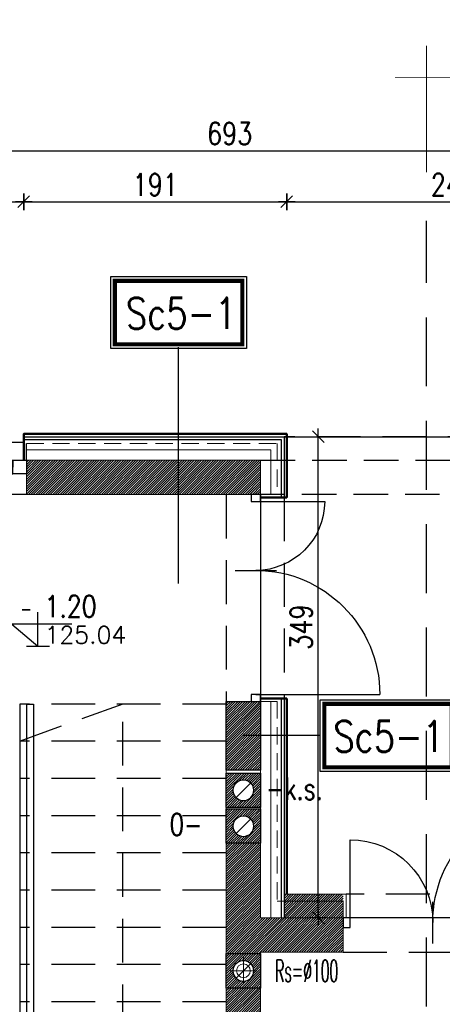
# Model space of a CAD drawing. Header units: inches. Extents: x 27484 to 71626, y -45113 to 39.
# Tile 131 of 256: x 35347 to 35654, y -32046 to -31331. Entities that reach past the tile are written whole.
import ezdxf
from ezdxf.enums import TextEntityAlignment as Align

# ---------------------------------------------------------------- set-up
doc = ezdxf.new("R2010")
doc.units = ezdxf.units.IN
doc.header["$LTSCALE"] = 50
doc.header["$MEASUREMENT"] = 0
doc.linetypes.add('DASHED', pattern=[0.75, 0.5, -0.25])
doc.linetypes.add('DASHED2', pattern=[9.525, 6.35, -3.175])
for name, color, linetype in [('0-KOTEW-POZ', 7, 'Continuous'), ('0-opis', 2, 'Continuous'), ('A-podciagi', 3, 'DASHED'), ('A-rdzenie zelbetowe', 6, 'Continuous'), ('B-IWE', 2, 'Continuous'), ('B-IWE-KAN', 7, 'Continuous'), ('koncepcja', 6, 'Continuous'), ('KOTEW-POZ-OPIS', 2, 'Continuous'), ('KOTEW-POZ-OPIS1', 7, 'Continuous'), ('R-DIM', 6, 'Continuous'), ('R-MET-IWE', 2, 'Continuous'), ('R-MET-POZ', 7, 'Continuous'), ('R-MET-POZ-OPIS', 2, 'Continuous'), ('R-MET-POZ-OPIS1', 7, 'Continuous'), ('R-MET-PRZEK', 5, 'Continuous'), ('R-MET-PRZEK-OPIS', 5, 'Continuous'), ('rz_wentylacja', 10, 'Continuous'), ('S-DRZ-', 7, 'Continuous'), ('S-DRZ-O', 7, 'Continuous'), ('S-DRZ-SKRZYD', 5, 'Continuous'), ('S-DRZ-WEGAR', 7, 'Continuous')]:
    doc.layers.add(name, color=color, linetype=linetype)
for name, color, linetype, lineweight in [('A-obwiednia proj.', 4, 'Continuous', 50), ('A-okna projektowane', 4, 'Continuous', 30), ('A-proj. styropian', 2, 'BATTING', 9), ('A-PRZERYW', 7, 'DASHED2', 18), ('A-rozbiórka', 8, 'DASHED', 15), ('A-SCIANY', 5, 'Continuous', 18), ('A-WID', 1, 'Continuous', 9), ('A-ść. istn.', 8, 'Continuous', 0), ('B-IWE-KS', 7, 'Continuous', 20), ('mat', 7, 'Continuous', 9), ('pr_opis', 2, 'Continuous', 25), ('rz_zelbet', 200, 'Continuous', 20)]:
    doc.layers.add(name, color=color, linetype=linetype, lineweight=lineweight)
doc.styles.add('MET_POZ', font='SIMPLEX')
doc.styles.add('MET_PRZEK', font='SIMPLEX.SHX')
doc.styles.add('MM_050', font='romans.shx', dxfattribs={"width": 0.8, "height": 16})
doc.styles.add('ROMANS', font='simplex.shx', dxfattribs={"width": 0.8, "height": 15})
doc.styles.get("Standard").update_dxf_attribs({"font": 'romans.shx'})
doc.linetypes.add('BATTING', pattern='A,0.0001,-0.1,[134,ltypeshp.shx,S=0.1,R=0,X=-0.1,Y=0],-0.2,[134,ltypeshp.shx,S=0.1,R=180,X=0.1,Y=0],-0.1', length=0.4001)
doc.dimstyles.new('AM100', dxfattribs={"dimtxt": 0.18, "dimasz": 1, "dimexe": 0, "dimexo": 0, "dimgap": 0, "dimtad": 0, "dimdec": 4, "dimdsep": 46, "dimtxsty": 'MM_050', "dimblk1": 'W1', "dimblk2": 'W1', "dimsah": 1, "dimcen": 4, "dimse1": 1, "dimse2": 1, "dimclrd": 256, "dimclre": 256, "dimclrt": 2, "dimadec": 5, "dimazin": 0, "dimtfac": 0.444444, "dimtdec": 4, "dimtix": 1, "dimtmove": 2, "dimatfit": 3, "dimldrblk": 'W1', "dimfxl": 1, "dimtvp": 0.777778, "dimtolj": 1, "dimarcsym": 0})
pattern_1 = [(45, (31560.1443, -34930.5661), (-0.88388348, 0.88388348), [])]

# ---------------------------------------------------------------- blocks, each defined once
blk = doc.blocks.new('D150')
at = {"layer": 'S-DRZ-'}
for centre, radius, start, end in [((-50, 0), 50, 270, 0), ((90, 0), 90, 180, 270)]:
    blk.add_arc(centre, radius, start, end, dxfattribs=at)
at = {"layer": 'S-DRZ-O'}
blk.add_line((0, 15.12), (0, -15.12), dxfattribs=at)
at = {"layer": 'S-DRZ-SKRZYD'}
for p, q in [((-50, 0), (-50, -50)), ((90, 0), (90, -90))]:
    blk.add_line(p, q, dxfattribs=at)
at = {"layer": 'S-DRZ-WEGAR'}
for points in [[(-50, -3.5), (-55, -3.5), (-55, 3.5), (-50, 3.5)], [(95, -3.5), (90, -3.5), (90, 3.5), (95, 3.5)]]:
    blk.add_lwpolyline(points, close=True, dxfattribs=at)
blk = doc.blocks.new('A$C6C2C3BE5')
at = {"layer": 'R-MET-POZ', "rotation": 359.9999999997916}
blk.add_blockref('D150', (0, 0), dxfattribs=at)
blk = doc.blocks.new('M-SEC030')
at = {"layer": 'R-MET-PRZEK'}
blk.add_lwpolyline([(-1.5, 1.5, 0, 0.25, 0), (0, 1.5, 0.015, 0.015, 0), (0.5, 1.5, 0.015, 0.015, 0), (0, 1.5, 0.015, 0.015, 0), (0, 2, 0.015, 0.015, 0), (0, 0, 0, 0, 0)], format="xyseb", dxfattribs=at)
at = {"layer": 'R-MET-PRZEK-OPIS', "style": 'MET_PRZEK'}
blk.add_attdef('PX', text='', height=0.7, dxfattribs=at).set_placement((-0.451, 1.71), align=Align.RIGHT)
blk = doc.blocks.new('A$C788011A3')
at = {"layer": 'S-DRZ-'}
for centre, radius, start, end in [((5, 15.12), 90, 360, 90), ((155, 15.12), 60.07, 90, 180)]:
    blk.add_arc(centre, radius, start, end, dxfattribs=at)
at = {"layer": 'S-DRZ-O'}
blk.add_line((94.93, 0), (94.93, 30.24), dxfattribs=at)
at = {"layer": 'S-DRZ-SKRZYD'}
for p, q in [((5, 15.12), (5, 105.12)), ((155, 15.12), (155, 75.19))]:
    blk.add_line(p, q, dxfattribs=at)
at = {"layer": 'S-DRZ-WEGAR'}
for points in [[(0, 18.62), (5, 18.62), (5, 11.62), (0, 11.62)], [(155, 18.62), (160, 18.62), (160, 11.62), (155, 11.62)]]:
    blk.add_lwpolyline(points, close=True, dxfattribs=at)
blk = doc.blocks.new('IWE0W')
at = {"layer": 'B-IWE-KAN'}
blk.add_lwpolyline([(0.854, 0.854, -1), (0.146, 0.146), (0.854, 0.854, 1), (0.146, 0.146)], format="xyb", dxfattribs=at)
blk = doc.blocks.new('IWE0W011')
at = {"layer": 'B-IWE'}
blk.add_lwpolyline([(0, 0), (25, 0), (25, 25), (0, 25), (0, 0)], dxfattribs=at)
at = {"xscale": 15, "yscale": 15, "zscale": 15}
blk.add_blockref('IWE0W', (5, 5), dxfattribs=at)
at = {"layer": 'R-MET-IWE', "width": 0.75}
blk.add_attdef('NR', text='', height=9.5, dxfattribs=at).set_placement((12.5, 37), align=Align.MIDDLE)
blk = doc.blocks.new('IWE-KS')
at = {"layer": 'B-IWE-KS'}
for p, q in [((0, -9.75), (0, 9.75)), ((9.75, 0), (-9.75, 0))]:
    blk.add_line(p, q, dxfattribs=at)
blk.add_circle((0, 0), 5, dxfattribs=at)
at = {"layer": 'R-MET-IWE', "oblique": -180, "text_generation_flag": 6, "width": 0.464286}
blk.add_attdef('NR', text='', height=14.07, rotation=180, dxfattribs=at).set_placement((19.95, -0.12), align=Align.MIDDLE)
blk = doc.blocks.new('M-POZ10')
at = {"layer": '0-KOTEW-POZ'}
blk.add_line((-0.133, 0), (0.133, 0), dxfattribs=at)
blk.add_lwpolyline([(0.392, 0.253), (-0.3, 0.253), (0, 0), (0, 0.393)], dxfattribs=at)
at = {"layer": 'KOTEW-POZ-OPIS', "style": 'MET_POZ', "width": 0.8}
blk.add_attdef('H', (0.075, 0.334), '', height=0.25, dxfattribs=at)
at = {"layer": 'KOTEW-POZ-OPIS', "style": 'MET_POZ', "width": 0.6}
blk.add_attdef('+/-', text='', height=0.2, dxfattribs=at).set_placement((-0.068, 0.334), align=Align.RIGHT)
at = {"layer": 'KOTEW-POZ-OPIS1', "style": 'MET_POZ', "oblique": 5, "width": 0.8}
blk.add_attdef('TXT', text='', height=0.2, dxfattribs=at).set_placement((0.075, 0.629), align=Align.CENTER)
at = {"layer": 'KOTEW-POZ-OPIS1', "style": 'MET_POZ'}
blk.add_attdef('XH', (0.075, 0.031), '', height=0.2, dxfattribs=at)
blk = doc.blocks.new('W1')
for p, q in [((-6, 0), (6, 0)), ((-4.24, -4.24), (4.24, 4.24)), ((0, 6), (0, -6))]:
    blk.add_line(p, q)
blk = doc.blocks.new('*D167')
at = {"layer": 'Defpoints', "color": 0, "ltscale": 0.1, "transparency": 16777216}
for p in [(35539.48, -31634.07), (35564.28, -31634.07), (35539.48, -31983.07)]:
    blk.add_point(p, dxfattribs=at)
at = {"layer": 'R-DIM', "lineweight": -2, "ltscale": 0.1, "transparency": 16777216}
blk.add_line((35564.28, -31982.07), (35564.28, -31635.07), dxfattribs=at)
for p, rotation in [((35564.28, -31634.07), 89.99999999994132), ((35564.28, -31983.07), 269.9999999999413)]:
    blk.add_blockref('W1', p, dxfattribs=dict(at, rotation=rotation))
at = {"layer": 'R-DIM', "color": 2, "ltscale": 0.1, "transparency": 16777216, "insert": (35551.84, -31772.24), "char_height": 16, "attachment_point": 5, "rotation": 90, "style": 'MM_050'}
blk.add_mtext('\\A1;349', dxfattribs=at)
blk = doc.blocks.new('*D169')
at = {"layer": 'Defpoints', "color": 0, "ltscale": 0.1, "transparency": 16777216}
for p in [(35846.48, -31426.55), (35153.48, -31632.07), (35846.48, -31632.07)]:
    blk.add_point(p, dxfattribs=at)
at = {"layer": 'R-DIM', "lineweight": -2, "ltscale": 0.1, "transparency": 16777216}
blk.add_line((35154.48, -31426.55), (35845.48, -31426.55), dxfattribs=at)
for p, rotation in [((35153.48, -31426.55), 179.9999999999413), ((35846.48, -31426.55), 359.9999999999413)]:
    blk.add_blockref('W1', p, dxfattribs=dict(at, rotation=rotation))
at = {"layer": 'R-DIM', "color": 2, "ltscale": 0.1, "transparency": 16777216, "insert": (35499.98, -31414.11), "char_height": 16, "attachment_point": 5, "style": 'MM_050'}
blk.add_mtext('\\A1;693', dxfattribs=at)
blk = doc.blocks.new('*D171')
at = {"layer": 'Defpoints', "color": 0, "ltscale": 0.1, "transparency": 16777216}
for p in [(35350.48, -31463.62), (35264.48, -31634.07), (35350.48, -31634.07)]:
    blk.add_point(p, dxfattribs=at)
at = {"layer": 'R-DIM', "lineweight": -2, "ltscale": 0.1, "transparency": 16777216}
blk.add_line((35265.48, -31463.62), (35349.48, -31463.62), dxfattribs=at)
for p, rotation in [((35264.48, -31463.62), 179.9999999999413), ((35350.48, -31463.62), 359.9999999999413)]:
    blk.add_blockref('W1', p, dxfattribs=dict(at, rotation=rotation))
at = {"layer": 'R-DIM', "color": 2, "ltscale": 0.1, "transparency": 16777216, "insert": (35307.48, -31451.17), "char_height": 16, "attachment_point": 5, "style": 'MM_050'}
blk.add_mtext('\\A1;86', dxfattribs=at)
blk = doc.blocks.new('*D172')
at = {"layer": 'Defpoints', "color": 0, "ltscale": 0.1, "transparency": 16777216}
for p in [(35541.48, -31463.62), (35350.48, -31634.07), (35541.48, -31634.07)]:
    blk.add_point(p, dxfattribs=at)
at = {"layer": 'R-DIM', "lineweight": -2, "ltscale": 0.1, "transparency": 16777216}
blk.add_line((35351.48, -31463.62), (35540.48, -31463.62), dxfattribs=at)
for p, rotation in [((35350.48, -31463.62), 179.9999999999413), ((35541.48, -31463.62), 359.9999999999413)]:
    blk.add_blockref('W1', p, dxfattribs=dict(at, rotation=rotation))
at = {"layer": 'R-DIM', "color": 2, "ltscale": 0.1, "transparency": 16777216, "insert": (35445.98, -31451.17), "char_height": 16, "attachment_point": 5, "style": 'MM_050'}
blk.add_mtext('\\A1;191', dxfattribs=at)
blk = doc.blocks.new('*D173')
at = {"layer": 'Defpoints', "color": 0, "ltscale": 0.1, "transparency": 16777216}
for p in [(35783.48, -31463.62), (35541.48, -31634.07), (35783.48, -31634.07)]:
    blk.add_point(p, dxfattribs=at)
at = {"layer": 'R-DIM', "lineweight": -2, "ltscale": 0.1, "transparency": 16777216}
blk.add_line((35542.48, -31463.62), (35782.48, -31463.62), dxfattribs=at)
for p, rotation in [((35541.48, -31463.62), 179.9999999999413), ((35783.48, -31463.62), 359.9999999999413)]:
    blk.add_blockref('W1', p, dxfattribs=dict(at, rotation=rotation))
at = {"layer": 'R-DIM', "color": 2, "ltscale": 0.1, "transparency": 16777216, "insert": (35662.48, -31451.17), "char_height": 16, "attachment_point": 5, "style": 'MM_050'}
blk.add_mtext('\\A1;242', dxfattribs=at)

msp = doc.modelspace()

# ---------------------------------------------------------------- hatches: boundary and pattern name
at = {"layer": 'A-ść. istn.', "ltscale": 0.1}
h = msp.add_hatch(dxfattribs=at)
h.set_pattern_fill('ANSI31', color=256, scale=10)
h.set_pattern_definition(pattern_1)
h.paths.add_polyline_path([(35509.98246, -31929.06607), (35497.48246, -31929.06607), (35497.48246, -32009.06607), (35509.98246, -32009.06607)])
h.paths.add_polyline_path([(35522.48246, -31663.56607), (35509.98246, -31663.56607), (35509.98246, -31676.06607), (35522.48246, -31676.06607)])
h.paths.add_polyline_path([(35522.48246, -31651.06607), (35509.98246, -31651.06607), (35509.98246, -31663.56607), (35522.48246, -31663.56607)])
h.paths.add_polyline_path([(35509.98246, -31651.06607), (35462.86618, -31651.06607), (35462.86618, -31663.56607), (35509.98246, -31663.56607)])
h.paths.add_polyline_path([(35509.98246, -31663.56607), (35462.86618, -31663.56607), (35462.86618, -31676.06607), (35509.98246, -31676.06607)])
h.paths.add_polyline_path([(35462.86618, -31663.56607), (35352.48247, -31663.56607), (35352.48247, -31676.06607), (35462.86618, -31676.06607)])
h.paths.add_polyline_path([(35462.86618, -31651.06607), (35352.48247, -31651.06607), (35352.48247, -31663.56607), (35462.86618, -31663.56607)])
h.paths.add_polyline_path([(35539.48246, -31966.06607), (35539.48246, -31983.06607), (35522.48246, -31983.06607), (35522.48246, -31966.06607), (35522.48246, -31929.06607), (35509.98246, -31929.06607), (35509.98246, -32009.06607), (35522.48246, -32009.06607), (35522.48246, -32008.06607), (35582.48246, -32008.06607), (35582.48246, -31966.06607)])
h = msp.add_hatch(dxfattribs=at)
h.set_pattern_fill('ANSI31', color=256, scale=10)
h.set_pattern_definition(pattern_1)
h.paths.add_polyline_path([(35509.98246, -31826.06607), (35497.48246, -31826.06607), (35497.48246, -31876.06607), (35509.98246, -31876.06607)])
h.paths.add_polyline_path([(35522.48246, -31826.06607), (35509.98246, -31826.06607), (35509.98246, -31876.06607), (35522.48246, -31876.06607)])
h.paths.add_polyline_path([(35522.48246, -31878.06607), (35509.98246, -31878.06607), (35509.98246, -31883.06607, -0.198912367), (35515.28576, -31885.26277, -0.668178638), (35509.98246, -31898.06607), (35509.98246, -31903.06607), (35522.48246, -31903.06607)])
h.paths.add_polyline_path([(35509.98246, -31883.06607), (35509.98246, -31878.06607), (35497.48246, -31878.06607), (35497.48246, -31903.06607), (35509.98246, -31903.06607), (35509.98246, -31898.06607, -0.198912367), (35504.67916, -31895.86937, -0.668178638)])
h.paths.add_polyline_path([(35509.98246, -31909.06607), (35509.98246, -31904.06607), (35497.48246, -31904.06607), (35497.48246, -31929.06607), (35509.98246, -31929.06607), (35509.98246, -31924.06607, -0.198912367), (35504.67916, -31921.86937, -0.668178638)])
h.paths.add_polyline_path([(35522.48246, -31904.06607), (35509.98246, -31904.06607), (35509.98246, -31909.06607, -0.198912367), (35515.28576, -31911.26277, -0.668178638), (35509.98246, -31924.06607), (35509.98246, -31929.06607), (35522.48246, -31929.06607)])
h = msp.add_hatch(dxfattribs=at)
h.set_pattern_fill('ANSI31', color=256, scale=10)
h.set_pattern_definition(pattern_1)
h.paths.add_polyline_path([(35522.48246, -32009.06607), (35509.98246, -32009.06607), (35509.98246, -32014.06607, -0.198912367), (35515.28576, -32016.26277, -0.668178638), (35509.98246, -32029.06607), (35509.98246, -32031.31316), (35509.98246, -32034.06607), (35522.48246, -32034.06607)])
h.paths.add_polyline_path([(35509.98246, -32009.06607), (35497.48246, -32009.06607), (35497.48246, -32034.06607), (35509.98246, -32034.06607), (35509.98246, -32029.06607, -0.198912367), (35504.67916, -32026.86937, -0.668178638), (35509.98246, -32014.06607)])
h = msp.add_hatch(dxfattribs=at)
h.set_pattern_fill('ANSI31', color=256, scale=10)
h.set_pattern_definition(pattern_1)
h.paths.add_polyline_path([(35522.48246, -32034.06607), (35509.98246, -32034.06607), (35509.98246, -32219.06607), (35513.55246, -32219.06607), (35522.48246, -32219.06607)])
h.paths.add_polyline_path([(35509.98246, -32034.06607), (35497.48246, -32034.06607), (35497.48246, -32219.06607), (35509.98246, -32219.06607)])

# ---------------------------------------------------------------- linework, layer by layer
at = {"layer": '0-opis', "color": 5, "linetype": 'DASHED', "ltscale": 2}
msp.add_line((35642.92605, -32197.5), (35642.92605, -31477.52009), dxfattribs=at)
at = {"layer": 'A-obwiednia proj.', "ltscale": 3}
for p, q in [((35522.48246, -31824.06607), (35541.48246, -31824.06607)), ((35541.48246, -31824.06607), (35541.48246, -31966.06607))]:
    msp.add_line(p, q, dxfattribs=at)
msp.add_lwpolyline([(35350.48247, -31651.06607), (35350.48247, -31632.06607), (35541.48246, -31632.06607), (35541.48246, -31678.06607), (35522.48246, -31678.06607)], dxfattribs=at)
at = {"layer": 'A-okna projektowane'}
msp.add_lwpolyline([(35262.48246, -31651.06607), (35352.48246, -31651.06607), (35352.48246, -31661.06607), (35262.48246, -31661.06607), (35262.48246, -31651.06607), (35272.48246, -31651.06607), (35272.48246, -31661.06607), (35342.48246, -31661.06607), (35342.48246, -31651.06607), (35342.48246, -31656.06607), (35272.48246, -31656.06607), (35272.48246, -31656.06607), (35272.48246, -31656.06607), (35272.48246, -31656.06607)], dxfattribs=at)
at = {"layer": 'A-podciagi'}
for p, q in [((35522.48246, -31651.06607), (35802.48246, -31651.06607)), ((35802.48246, -31676.06607), (35522.48246, -31676.06607))]:
    msp.add_line(p, q, dxfattribs=at)
at = {"layer": 'A-proj. styropian', "ltscale": 0.3}
for p, q in [((35352.48246, -31643.56607), (35529.98246, -31643.56607)), ((35529.98246, -31676.06607), (35529.98246, -31643.56607)), ((35529.98246, -31983.06607), (35529.98246, -31826.06607))]:
    msp.add_line(p, q, dxfattribs=at)
at = {"layer": 'A-PRZERYW', "lineweight": -3, "ltscale": 0.1}
for p, q in [((35785.48246, -31634.06607), (35539.48246, -31634.06607)), ((35497.48246, -31676.06607), (35497.48246, -31828.06607)), ((35539.48246, -31678.06607), (35539.48246, -31824.06607)), ((35497.48246, -31828.06607), (35347.48246, -31828.06607)), ((35422.48246, -31828.06607), (35347.48246, -31855.06607)), ((35422.48246, -32206.06607), (35422.48246, -31828.06607)), ((35497.48246, -31855.06607), (35347.48246, -31855.06607)), ((35497.48246, -31882.06607), (35347.48246, -31882.06607)), ((35497.48246, -31909.06607), (35347.48246, -31909.06607)), ((35497.48246, -31936.06607), (35347.48246, -31936.06607)), ((35497.48246, -31963.06607), (35347.48246, -31963.06607)), ((35740.48246, -31966.06607), (35584.48246, -31966.06607)), ((35497.48246, -31990.06607), (35347.48246, -31990.06607)), ((35582.48246, -32008.06607), (35742.48246, -32008.06607)), ((35497.48246, -32017.06607), (35347.48246, -32017.06607)), ((35497.48246, -32044.06607), (35347.48246, -32044.06607))]:
    msp.add_line(p, q, dxfattribs=at)
at = {"layer": 'A-rdzenie zelbetowe', "ltscale": 0.1}
msp.add_lwpolyline([(35497.48246, -31826.06607), (35522.48246, -31826.06607), (35522.48246, -31876.06607), (35497.48246, -31876.06607)], close=True, dxfattribs=at)
at = {"layer": 'A-rozbiórka', "ltscale": 0.5}
for p, q in [((35352.48247, -31639.06607), (35534.48246, -31639.06607)), ((35534.48246, -31639.06607), (35534.48246, -31676.06607)), ((35534.48246, -31826.06607), (35522.48246, -31826.06607)), ((35534.48246, -31826.06607), (35534.48246, -31971.06607))]:
    msp.add_line(p, q, dxfattribs=at)
at = {"layer": 'A-SCIANY', "ltscale": 3}
for p, q in [((35352.48247, -31676.06607), (35352.48247, -31651.06607)), ((35522.48246, -31676.06607), (35197.48246, -31676.06607)), ((35497.48246, -31826.06607), (35522.48246, -31826.06607)), ((35497.48246, -32219.06607), (35497.48246, -31826.06607)), ((35539.48246, -31966.06607), (35584.48246, -31966.06607)), ((35582.48246, -31983.06607), (35582.48246, -32008.06607))]:
    msp.add_line(p, q, dxfattribs=at)
for points in [[(35584.48246, -31966.06607), (35584.48246, -31983.06607)], [(35582.48246, -32008.06607), (35522.48246, -32008.06607), (35522.48246, -32219.06607)]]:
    msp.add_lwpolyline(points, dxfattribs=at)
at = {"layer": 'A-WID', "lineweight": -2}
for p, q in [((35539.48246, -31634.06607), (35785.48246, -31634.06607)), ((35264.48247, -31638.06607), (35350.48247, -31638.06607)), ((35352.48246, -31676.06607), (35262.48246, -31676.06607)), ((35522.48246, -31676.06607), (35522.48246, -31826.06607)), ((35742.48246, -31983.06607), (35582.48246, -31983.06607))]:
    msp.add_line(p, q, dxfattribs=at)
at = {"layer": 'A-WID', "lineweight": -3}
for p, q in [((35347.48246, -31828.06607), (35347.48246, -32206.06607)), ((35352.48246, -31828.06607), (35352.48246, -32206.06607)), ((35352.48246, -31828.06607), (35357.48246, -31828.06607)), ((35357.48246, -31828.06607), (35357.48246, -32206.06607))]:
    msp.add_line(p, q, dxfattribs=at)
at = {"layer": 'mat', "lineweight": -3}
for p, q in [((35352.48247, -31651.06607), (35352.48247, -31639.06607)), ((35537.48246, -31824.06607), (35537.48246, -31983.06607)), ((35539.48246, -31824.06607), (35539.48246, -31983.06607))]:
    msp.add_line(p, q, dxfattribs=at)
at = {"layer": 'mat'}
for p, q in [((35172.48246, -31651.06607), (35522.48246, -31651.06607)), ((35522.48246, -31651.06607), (35522.48246, -31676.06607)), ((35534.48246, -31971.06607), (35582.48246, -31971.06607)), ((35582.48246, -31971.06607), (35582.48246, -31983.06607)), ((35582.48246, -31983.06607), (35522.48246, -31983.06607))]:
    msp.add_line(p, q, dxfattribs=at)
at = {"layer": 'mat', "lineweight": -3}
for points in [[(35350.48247, -31634.06607), (35539.48246, -31634.06607), (35539.48246, -31678.06607), (35539.48246, -31678.06607)], [(35350.48247, -31636.06607), (35537.48246, -31636.06607), (35537.48246, -31678.06607)]]:
    msp.add_lwpolyline(points, dxfattribs=at)
at = {"layer": 'mat'}
msp.add_lwpolyline([(35522.48246, -31826.06607), (35522.48246, -31983.06607)], dxfattribs=at)
at = {"layer": 'pr_opis', "ltscale": 30}
for p, q in [((35462.86618, -31740.48776), (35462.86618, -31569.01425)), ((35565.67547, -31850.94662), (35509.98246, -31850.94662))]:
    msp.add_line(p, q, dxfattribs=at)
for points in [[(35413.60429, -31517.91706), (35512.1313, -31517.91875), (35512.12965, -31570.01527), (35413.60264, -31570.01358)], [(35565.67629, -31824.89836), (35664.2033, -31824.90005), (35664.20165, -31876.99658), (35565.67464, -31876.99488)]]:
    msp.add_lwpolyline(points, close=True, dxfattribs=at)
at = {"layer": 'pr_opis', "ltscale": 30, "const_width": 3}
for points in [[(35416.6042, -31520.91715), (35509.1312, -31520.91865), (35509.12974, -31567.01518), (35416.60274, -31567.01367)], [(35568.6762, -31827.89845), (35661.20321, -31827.89996), (35661.20175, -31873.99648), (35568.67474, -31873.99498)]]:
    msp.add_lwpolyline(points, close=True, dxfattribs=at)

# ---------------------------------------------------------------- block references
at = {"layer": '0-opis'}
ref = msp.add_blockref('M-SEC030', (35642.92605, -31442.20619), dxfattribs=dict(at, xscale=-45.9375, yscale=45.93750000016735, zscale=45.93749999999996))
ref.add_attrib('PX', 'F', dxfattribs={"layer": 'R-MET-PRZEK-OPIS', "height": 32.15625, "rotation": 359.99999999, "style": 'MET_PRZEK'}).set_placement((35683.56807, -31363.63866), align=Align.RIGHT)
at = {"layer": 'koncepcja', "lineweight": -3, "xscale": -1, "rotation": 90}
msp.add_blockref('A$C6C2C3BE5', (35518.98246, -31731.06607), dxfattribs=at)
at = {"layer": 'R-MET-IWE'}
ref = msp.add_blockref('IWE-KS', (35509.98246, -32021.56607), dxfattribs=dict(at, zscale=1.25))
ref.add_attrib('NR', 'Rs=%%c100', dxfattribs={"height": 16, "rotation": 180, "text_generation_flag": 6, "width": 0.464286}).set_placement((35555.93433, -32021.70299), align=Align.MIDDLE)
at = {"layer": 'R-MET-POZ'}
ref = msp.add_blockref('M-POZ10', (35360.78451, -31786.10761), dxfattribs=dict(at, xscale=63, yscale=63, zscale=63, rotation=359.9999999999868))
ref.add_attrib('+/-', '-', dxfattribs={"layer": 'R-MET-POZ-OPIS', "height": 12.6, "style": 'MET_POZ', "width": 0.6}).set_placement((35356.48044, -31765.07266), align=Align.RIGHT)
ref.add_attrib('H', '1.20', (35365.52003, -31765.07266), dxfattribs={"layer": 'R-MET-POZ-OPIS', "height": 15.75, "style": 'MET_POZ', "width": 0.8})
ref.add_attrib('XH', '125.04', (35365.52003, -31784.15274), dxfattribs={"layer": 'R-MET-POZ-OPIS1', "height": 12.6, "style": 'MET_POZ'})
at = {"layer": 'rz_wentylacja'}
ref = msp.add_blockref('IWE0W011', (35522.48246, -31878.06607), dxfattribs=dict(at, xscale=-1, rotation=90))
ref.add_attrib('NR', '-k.s.', (35526.38769, -31897.42177), dxfattribs={"layer": 'R-MET-IWE', "height": 16, "width": 0.75})
ref = msp.add_blockref('IWE0W011', (35522.48246, -31904.06607), dxfattribs=dict(at, xscale=-1, rotation=90))
ref.add_attrib('NR', '0-', (35456.4893, -31923.42177), dxfattribs={"layer": 'R-MET-IWE', "height": 16, "width": 0.75})
at = {"layer": 'rz_wentylacja', "xscale": -1, "rotation": 90}
msp.add_blockref('IWE0W011', (35522.48246, -32009.06607), dxfattribs=at)
msp.add_blockref('IWE0W011', (35522.48246, -32009.06607), dxfattribs=at)
at = {"layer": 'rz_zelbet', "ltscale": 0.1, "xscale": -1}
msp.add_blockref('A$C788011A3', (35742.48233, -32001.68482), dxfattribs=at)

# ---------------------------------------------------------------- texts
at = {"layer": 'pr_opis', "char_height": 22.5, "width": 938.3331854, "attachment_point": 8, "rotation": 359.99818662, "style": 'ROMANS'}
for insert in [(35464.74657, -31555.77889), (35615.46266, -31862.76019)]:
    msp.add_mtext('Sc5-1', dxfattribs=dict(at, insert=insert))

# ---------------------------------------------------------------- dimensions: what is measured, and where the dimension line sits
at = {"layer": 'R-DIM', "ltscale": 0.1}
dim = msp.add_aligned_dim(p1=(35153.48246, -31632.06607), p2=(35846.48246, -31632.06607), distance=205.51488, dimstyle='AM100', dxfattribs=at)
dim.commit()
dim.dimension.update_dxf_attribs({"geometry": '*D169', "text_midpoint": (35499.98246, -31414.10675)})
for base, p1, p2, picture, middle in [((35350.48247, -31463.61943), (35264.48247, -31634.06607), (35350.48247, -31634.06607), '*D171', (35307.48247, -31451.17499)), ((35541.48246, -31463.61943), (35350.48247, -31634.06607), (35541.48246, -31634.06607), '*D172', (35445.98247, -31451.17499)), ((35783.48246, -31463.61943), (35541.48246, -31634.06607), (35783.48246, -31634.06607), '*D173', (35662.48246, -31451.17499))]:
    dim = msp.add_linear_dim(base=base, p1=p1, p2=p2, dimstyle='AM100', dxfattribs=at)
    dim.commit()
    dim.dimension.update_dxf_attribs({"geometry": picture, "text_midpoint": middle})
dim = msp.add_linear_dim(base=(35564.28163, -31634.06607), p1=(35539.48246, -31983.06607), p2=(35539.48246, -31634.06607), angle=90, dimstyle='AM100', dxfattribs=at)
dim.commit()
dim.dimension.update_dxf_attribs({"geometry": '*D167', "text_midpoint": (35551.83719, -31772.24466), "dimtype": 160})

doc.saveas('drawing.dxf')
